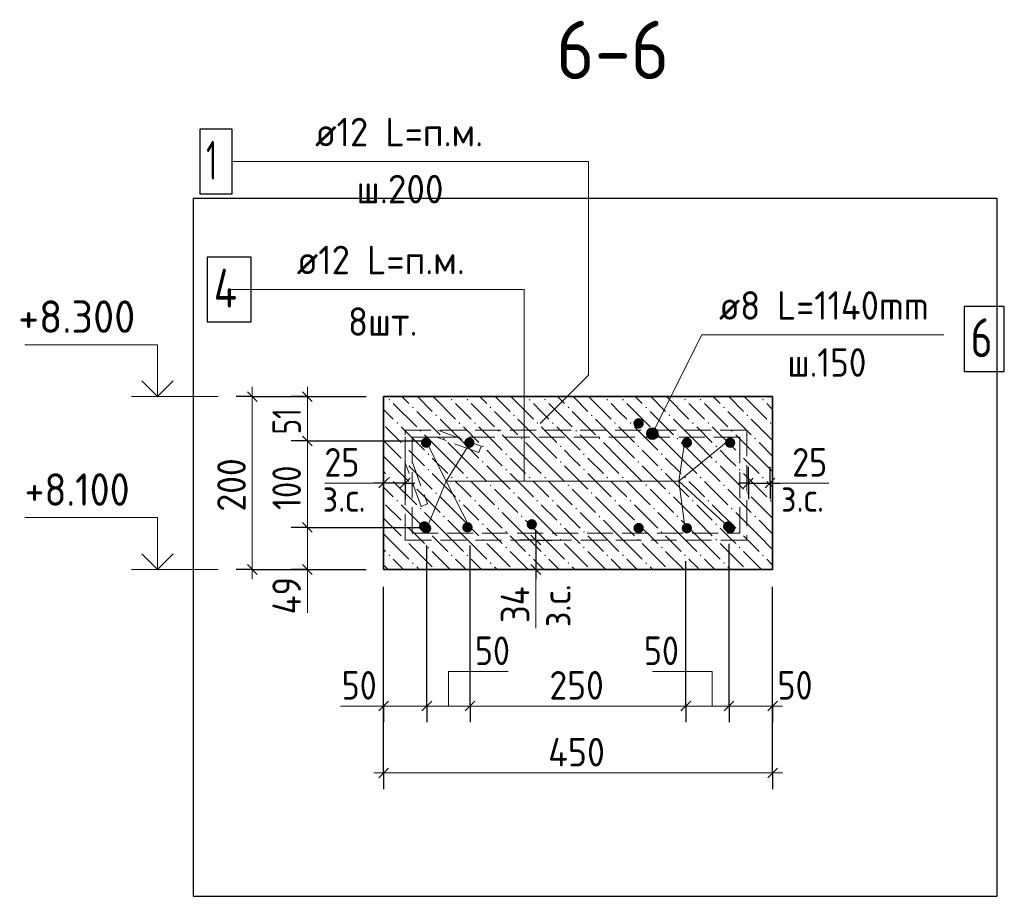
# Model space of a CAD drawing. Header units: millimetres. Extents: x 0 to 50400, y 0 to 35640.
# Tile 12 of 14: x 24340 to 33451, y 17498 to 25610. Entities that reach past the tile are written whole.
import ezdxf

# ---------------------------------------------------------------- set-up
doc = ezdxf.new("R2010")
doc.units = ezdxf.units.MM
doc.linetypes.add('______2', pattern=[324, 240, -84])
for name, color, linetype, lineweight in [('Standard', 7, 'Continuous', 25), ('ЖБ Перекрытие верхний уровень', 7, 'Continuous', 35), ('Размерная линия_ общее', 7, 'Continuous', 13), ('Тени', 7, 'Continuous', 13)]:
    doc.layers.add(name, color=color, linetype=linetype, lineweight=lineweight)
doc.layers.add('Поперечное армирование AW фон', color=7, linetype='______2', lineweight=13, true_color=0xa0a0a0)
doc.layers.add('Фоновоя арматура Х1', color=7, linetype='Continuous', lineweight=18, true_color=0x656565)
doc.styles.add('ISOCPEUR', font='txt')

msp = doc.modelspace()

# ---------------------------------------------------------------- hatches: boundary and pattern name
at = {"layer": 'Standard', "linetype": 'Continuous', "lineweight": 13, "transparency": 33554687}
for points in [[(30242.1, 21754.6), (30145.5, 21803), (30140.2, 21775.4)], [(30247.5, 21782.2), (30164.4, 21823.7), (30145.5, 21803)], [(30247.5, 21782.2), (30145.5, 21803), (30242.1, 21754.6)], [(30238.8, 21808.2), (30190.5, 21832.4), (30164.4, 21823.7)], [(30238.8, 21808.2), (30164.4, 21823.7), (30247.5, 21782.2)], [(30190.5, 21832.4), (30238.8, 21808.2), (30218, 21827.1)], [(30242.1, 21754.6), (30140.2, 21775.4), (30223.3, 21733.9)], [(30223.3, 21733.9), (30140.2, 21775.4), (30148.9, 21749.4)], [(30223.3, 21733.9), (30148.9, 21749.4), (30197.2, 21725.2)], [(30197.2, 21725.2), (30148.9, 21749.4), (30169.7, 21730.5)]]:
    msp.add_hatch(color=7, dxfattribs=at).paths.add_polyline_path(points)
at = {"layer": 'ЖБ Перекрытие верхний уровень', "linetype": 'Continuous', "lineweight": 18, "transparency": 33554687}
for points in [[(27753.6, 22093.3), (27761.4, 22101.1), (27769.2, 22093.3), (27761.4, 22085.5)], [(28329.6, 22093.3), (28337.4, 22101.1), (28345.2, 22093.3), (28337.4, 22085.5)], [(28473.6, 22093.3), (28481.4, 22101.1), (28489.2, 22093.3), (28481.4, 22085.5)], [(29049.6, 22093.3), (29057.4, 22101.1), (29065.2, 22093.3), (29057.4, 22085.5)], [(29193.6, 22093.3), (29201.4, 22101.1), (29209.2, 22093.3), (29201.4, 22085.5)], [(29769.6, 22093.3), (29777.4, 22101.1), (29785.2, 22093.3), (29777.4, 22085.5)], [(29913.6, 22093.3), (29921.4, 22101.1), (29929.2, 22093.3), (29921.4, 22085.5)], [(30489.6, 22093.3), (30497.4, 22101.1), (30505.2, 22093.3), (30497.4, 22085.5)], [(30633.6, 22093.3), (30641.4, 22101.1), (30649.2, 22093.3), (30641.4, 22085.5)], [(31209.6, 22093.3), (31217.4, 22101.1), (31225.2, 22093.3), (31217.4, 22085.5)], [(27969.6, 22021.3), (27977.4, 22029.2), (27985.2, 22021.3), (27977.4, 22013.5)], [(28689.6, 22021.3), (28697.4, 22029.2), (28705.2, 22021.3), (28697.4, 22013.5)], [(29409.6, 22021.3), (29417.4, 22029.2), (29425.2, 22021.3), (29417.4, 22013.5)], [(30129.6, 22021.3), (30137.4, 22029.2), (30145.2, 22021.3), (30137.4, 22013.5)], [(30849.6, 22021.3), (30857.4, 22029.2), (30865.2, 22021.3), (30857.4, 22013.5)], [(27825.6, 21877.3), (27833.4, 21885.1), (27841.2, 21877.3), (27833.4, 21869.5)], [(28185.6, 21949.3), (28193.4, 21957.1), (28201.2, 21949.3), (28193.4, 21941.6)], [(28401.6, 21877.3), (28409.4, 21885.1), (28417.2, 21877.3), (28409.4, 21869.5)], [(28545.6, 21877.3), (28553.4, 21885.1), (28561.2, 21877.3), (28553.4, 21869.5)], [(28905.6, 21949.3), (28913.4, 21957.1), (28921.2, 21949.3), (28913.4, 21941.6)], [(29121.6, 21877.3), (29129.4, 21885.1), (29137.2, 21877.3), (29129.4, 21869.5)], [(29265.6, 21877.3), (29273.4, 21885.1), (29281.2, 21877.3), (29273.4, 21869.5)], [(29625.6, 21949.3), (29633.4, 21957.1), (29641.2, 21949.3), (29633.4, 21941.6)], [(29841.6, 21877.3), (29849.4, 21885.1), (29857.2, 21877.3), (29849.4, 21869.5)], [(29985.6, 21877.3), (29993.4, 21885.1), (30001.2, 21877.3), (29993.4, 21869.5)], [(30345.6, 21949.3), (30353.4, 21957.1), (30361.2, 21949.3), (30353.4, 21941.6)], [(30561.6, 21877.3), (30569.4, 21885.1), (30577.2, 21877.3), (30569.4, 21869.5)], [(30705.6, 21877.3), (30713.4, 21885.1), (30721.2, 21877.3), (30713.4, 21869.5)], [(31065.6, 21949.3), (31073.4, 21957.1), (31081.2, 21949.3), (31073.4, 21941.6)], [(31281.6, 21877.3), (31289.4, 21885.1), (31297.2, 21877.3), (31289.4, 21869.5)], [(28041.6, 21805.3), (28049.4, 21813.1), (28057.2, 21805.3), (28049.4, 21797.5)], [(28761.6, 21805.3), (28769.4, 21813.1), (28777.2, 21805.3), (28769.4, 21797.5)], [(29481.6, 21805.3), (29489.4, 21813.1), (29497.2, 21805.3), (29489.4, 21797.5)], [(30201.6, 21805.3), (30209.4, 21813.1), (30217.2, 21805.3), (30209.4, 21797.5)], [(30921.6, 21805.3), (30929.4, 21813.1), (30937.2, 21805.3), (30929.4, 21797.5)], [(28257.6, 21733.3), (28265.4, 21741.1), (28273.2, 21733.3), (28265.4, 21725.5)], [(28977.6, 21733.3), (28985.4, 21741.1), (28993.2, 21733.3), (28985.4, 21725.5)], [(29697.6, 21733.3), (29705.4, 21741.1), (29713.2, 21733.3), (29705.4, 21725.5)], [(30417.6, 21733.3), (30425.4, 21741.1), (30433.2, 21733.3), (30425.4, 21725.5)], [(31137.6, 21733.3), (31145.4, 21741.1), (31153.2, 21733.3), (31145.4, 21725.5)], [(27897.6, 21661.3), (27905.4, 21669.2), (27913.2, 21661.3), (27905.4, 21653.5)], [(28113.6, 21589.3), (28121.4, 21597.1), (28129.2, 21589.3), (28121.4, 21581.6)], [(28617.6, 21661.3), (28625.4, 21669.2), (28633.2, 21661.3), (28625.4, 21653.5)], [(28833.6, 21589.3), (28841.4, 21597.1), (28849.2, 21589.3), (28841.4, 21581.6)], [(29337.6, 21661.3), (29345.4, 21669.2), (29353.2, 21661.3), (29345.4, 21653.5)], [(29553.6, 21589.3), (29561.4, 21597.1), (29569.2, 21589.3), (29561.4, 21581.6)], [(30057.6, 21661.3), (30065.4, 21669.2), (30073.2, 21661.3), (30065.4, 21653.5)], [(30273.6, 21589.3), (30281.4, 21597.1), (30289.2, 21589.3), (30281.4, 21581.6)], [(30777.6, 21661.3), (30785.4, 21669.2), (30793.2, 21661.3), (30785.4, 21653.5)], [(30993.6, 21589.3), (31001.4, 21597.1), (31009.2, 21589.3), (31001.4, 21581.6)], [(27897.6, 21517.3), (27905.4, 21525.1), (27913.2, 21517.3), (27905.4, 21509.5)], [(28617.6, 21517.3), (28625.4, 21525.1), (28633.2, 21517.3), (28625.4, 21509.5)], [(29337.6, 21517.3), (29345.4, 21525.1), (29353.2, 21517.3), (29345.4, 21509.5)], [(30057.6, 21517.3), (30065.4, 21525.1), (30073.2, 21517.3), (30065.4, 21509.5)], [(30777.6, 21517.3), (30785.4, 21525.1), (30793.2, 21517.3), (30785.4, 21509.5)], [(28113.6, 21445.3), (28121.4, 21453.1), (28129.2, 21445.3), (28121.4, 21437.5)], [(28833.6, 21445.3), (28841.4, 21453.1), (28849.2, 21445.3), (28841.4, 21437.5)], [(29553.6, 21445.3), (29561.4, 21453.1), (29569.2, 21445.3), (29561.4, 21437.5)], [(30273.6, 21445.3), (30281.4, 21453.1), (30289.2, 21445.3), (30281.4, 21437.5)], [(30993.6, 21445.3), (31001.4, 21453.1), (31009.2, 21445.3), (31001.4, 21437.5)], [(27753.6, 21373.3), (27761.4, 21381.1), (27769.2, 21373.3), (27761.4, 21365.5)], [(28329.6, 21373.3), (28337.4, 21381.1), (28345.2, 21373.3), (28337.4, 21365.5)], [(28473.6, 21373.3), (28481.4, 21381.1), (28489.2, 21373.3), (28481.4, 21365.5)], [(29049.6, 21373.3), (29057.4, 21381.1), (29065.2, 21373.3), (29057.4, 21365.5)], [(29193.6, 21373.3), (29201.4, 21381.1), (29209.2, 21373.3), (29201.4, 21365.5)], [(29769.6, 21373.3), (29777.4, 21381.1), (29785.2, 21373.3), (29777.4, 21365.5)], [(29913.6, 21373.3), (29921.4, 21381.1), (29929.2, 21373.3), (29921.4, 21365.5)], [(30489.6, 21373.3), (30497.4, 21381.1), (30505.2, 21373.3), (30497.4, 21365.5)], [(30633.6, 21373.3), (30641.4, 21381.1), (30649.2, 21373.3), (30641.4, 21365.5)], [(31209.6, 21373.3), (31217.4, 21381.1), (31225.2, 21373.3), (31217.4, 21365.5)], [(27969.6, 21301.3), (27977.4, 21309.2), (27985.2, 21301.3), (27977.4, 21293.5)], [(28185.6, 21229.3), (28193.4, 21237.1), (28201.2, 21229.3), (28193.4, 21221.6)], [(28689.6, 21301.3), (28697.4, 21309.2), (28705.2, 21301.3), (28697.4, 21293.5)], [(28905.6, 21229.3), (28913.4, 21237.1), (28921.2, 21229.3), (28913.4, 21221.6)], [(29409.6, 21301.3), (29417.4, 21309.2), (29425.2, 21301.3), (29417.4, 21293.5)], [(29625.6, 21229.3), (29633.4, 21237.1), (29641.2, 21229.3), (29633.4, 21221.6)], [(30129.6, 21301.3), (30137.4, 21309.2), (30145.2, 21301.3), (30137.4, 21293.5)], [(30345.6, 21229.3), (30353.4, 21237.1), (30361.2, 21229.3), (30353.4, 21221.6)], [(30849.6, 21301.3), (30857.4, 21309.2), (30865.2, 21301.3), (30857.4, 21293.5)], [(31065.6, 21229.3), (31073.4, 21237.1), (31081.2, 21229.3), (31073.4, 21221.6)], [(27825.6, 21157.3), (27833.4, 21165.1), (27841.2, 21157.3), (27833.4, 21149.5)], [(28401.6, 21157.3), (28409.4, 21165.1), (28417.2, 21157.3), (28409.4, 21149.5)], [(28545.6, 21157.3), (28553.4, 21165.1), (28561.2, 21157.3), (28553.4, 21149.5)], [(29121.6, 21157.3), (29129.4, 21165.1), (29137.2, 21157.3), (29129.4, 21149.5)], [(29265.6, 21157.3), (29273.4, 21165.1), (29281.2, 21157.3), (29273.4, 21149.5)], [(29841.6, 21157.3), (29849.4, 21165.1), (29857.2, 21157.3), (29849.4, 21149.5)], [(29985.6, 21157.3), (29993.4, 21165.1), (30001.2, 21157.3), (29993.4, 21149.5)], [(30561.6, 21157.3), (30569.4, 21165.1), (30577.2, 21157.3), (30569.4, 21149.5)], [(30705.6, 21157.3), (30713.4, 21165.1), (30721.2, 21157.3), (30713.4, 21149.5)], [(31281.6, 21157.3), (31289.4, 21165.1), (31297.2, 21157.3), (31289.4, 21149.5)], [(28041.6, 21085.3), (28049.4, 21093.1), (28057.2, 21085.3), (28049.4, 21077.5)], [(28761.6, 21085.3), (28769.4, 21093.1), (28777.2, 21085.3), (28769.4, 21077.5)], [(29481.6, 21085.3), (29489.4, 21093.1), (29497.2, 21085.3), (29489.4, 21077.5)], [(30201.6, 21085.3), (30209.4, 21093.1), (30217.2, 21085.3), (30209.4, 21077.5)], [(30921.6, 21085.3), (30929.4, 21093.1), (30937.2, 21085.3), (30929.4, 21077.5)], [(28257.6, 21013.3), (28265.4, 21021.1), (28273.2, 21013.3), (28265.4, 21005.5)], [(28977.6, 21013.3), (28985.4, 21021.1), (28993.2, 21013.3), (28985.4, 21005.5)], [(29697.6, 21013.3), (29705.4, 21021.1), (29713.2, 21013.3), (29705.4, 21005.5)], [(30417.6, 21013.3), (30425.4, 21021.1), (30433.2, 21013.3), (30425.4, 21005.5)], [(31137.6, 21013.3), (31145.4, 21021.1), (31153.2, 21013.3), (31145.4, 21005.5)], [(27897.6, 20941.3), (27905.4, 20949.2), (27913.2, 20941.3), (27905.4, 20933.5)], [(28113.6, 20869.3), (28121.4, 20877.1), (28129.2, 20869.3), (28121.4, 20861.6)], [(28617.6, 20941.3), (28625.4, 20949.2), (28633.2, 20941.3), (28625.4, 20933.5)], [(28833.6, 20869.3), (28841.4, 20877.1), (28849.2, 20869.3), (28841.4, 20861.6)], [(29337.6, 20941.3), (29345.4, 20949.2), (29353.2, 20941.3), (29345.4, 20933.5)], [(29553.6, 20869.3), (29561.4, 20877.1), (29569.2, 20869.3), (29561.4, 20861.6)], [(30057.6, 20941.3), (30065.4, 20949.2), (30073.2, 20941.3), (30065.4, 20933.5)], [(30273.6, 20869.3), (30281.4, 20877.1), (30289.2, 20869.3), (30281.4, 20861.6)], [(30777.6, 20941.3), (30785.4, 20949.2), (30793.2, 20941.3), (30785.4, 20933.5)], [(30993.6, 20869.3), (31001.4, 20877.1), (31009.2, 20869.3), (31001.4, 20861.6)], [(27897.6, 20797.3), (27905.4, 20805.1), (27913.2, 20797.3), (27905.4, 20789.5)], [(28617.6, 20797.3), (28625.4, 20805.1), (28633.2, 20797.3), (28625.4, 20789.5)], [(29337.6, 20797.3), (29345.4, 20805.1), (29353.2, 20797.3), (29345.4, 20789.5)], [(30057.6, 20797.3), (30065.4, 20805.1), (30073.2, 20797.3), (30065.4, 20789.5)], [(30777.6, 20797.3), (30785.4, 20805.1), (30793.2, 20797.3), (30785.4, 20789.5)], [(28113.6, 20725.3), (28121.4, 20733.1), (28129.2, 20725.3), (28121.4, 20717.5)], [(28833.6, 20725.3), (28841.4, 20733.1), (28849.2, 20725.3), (28841.4, 20717.5)], [(29553.6, 20725.3), (29561.4, 20733.1), (29569.2, 20725.3), (29561.4, 20717.5)], [(30273.6, 20725.3), (30281.4, 20733.1), (30289.2, 20725.3), (30281.4, 20717.5)], [(30993.6, 20725.3), (31001.4, 20733.1), (31009.2, 20725.3), (31001.4, 20717.5)], [(27753.6, 20653.3), (27761.4, 20661.1), (27769.2, 20653.3), (27761.4, 20645.5)], [(28329.6, 20653.3), (28337.4, 20661.1), (28345.2, 20653.3), (28337.4, 20645.5)], [(28473.6, 20653.3), (28481.4, 20661.1), (28489.2, 20653.3), (28481.4, 20645.5)], [(29049.6, 20653.3), (29057.4, 20661.1), (29065.2, 20653.3), (29057.4, 20645.5)], [(29193.6, 20653.3), (29201.4, 20661.1), (29209.2, 20653.3), (29201.4, 20645.5)], [(29769.6, 20653.3), (29777.4, 20661.1), (29785.2, 20653.3), (29777.4, 20645.5)], [(29913.6, 20653.3), (29921.4, 20661.1), (29929.2, 20653.3), (29921.4, 20645.5)], [(30489.6, 20653.3), (30497.4, 20661.1), (30505.2, 20653.3), (30497.4, 20645.5)], [(30633.6, 20653.3), (30641.4, 20661.1), (30649.2, 20653.3), (30641.4, 20645.5)], [(31209.6, 20653.3), (31217.4, 20661.1), (31225.2, 20653.3), (31217.4, 20645.5)], [(27969.6, 20581.3), (27977.4, 20589.2), (27985.2, 20581.3), (27977.4, 20573.5)], [(28689.6, 20581.3), (28697.4, 20589.2), (28705.2, 20581.3), (28697.4, 20573.5)], [(29409.6, 20581.3), (29417.4, 20589.2), (29425.2, 20581.3), (29417.4, 20573.5)], [(30129.6, 20581.3), (30137.4, 20589.2), (30145.2, 20581.3), (30137.4, 20573.5)], [(30849.6, 20581.3), (30857.4, 20589.2), (30865.2, 20581.3), (30857.4, 20573.5)]]:
    msp.add_hatch(color=7, dxfattribs=at).paths.add_polyline_path(points, flags=16)
at = {"layer": 'Тени', "linetype": 'Continuous', "lineweight": 13, "transparency": 33554687}
for points in [[(28148.8, 21695.5), (28145.2, 21713.8), (28134.8, 21729.4), (28119.2, 21739.8), (28100.8, 21743.5), (28082.5, 21739.8), (28066.9, 21729.4), (28056.5, 21713.8), (28052.8, 21695.5), (28056.5, 21677.1), (28066.9, 21661.5), (28082.5, 21651.1), (28100.8, 21647.5), (28119.2, 21651.1), (28134.8, 21661.5), (28145.2, 21677.1)], [(28548.8, 21695.5), (28545.2, 21713.8), (28534.8, 21729.4), (28519.2, 21739.8), (28500.8, 21743.5), (28482.5, 21739.8), (28466.9, 21729.4), (28456.5, 21713.8), (28452.8, 21695.5), (28456.5, 21677.1), (28466.9, 21661.5), (28482.5, 21651.1), (28500.8, 21647.5), (28519.2, 21651.1), (28534.8, 21661.5), (28545.2, 21677.1)], [(30561.7, 21695.5), (30558, 21713.8), (30547.6, 21729.4), (30532, 21739.8), (30513.7, 21743.5), (30495.3, 21739.8), (30479.7, 21729.4), (30469.3, 21713.8), (30465.7, 21695.5), (30469.3, 21677.1), (30479.7, 21661.5), (30495.3, 21651.1), (30513.7, 21647.5), (30532, 21651.1), (30547.6, 21661.5), (30558, 21677.1)], [(30961.7, 21695.5), (30958, 21713.8), (30947.6, 21729.4), (30932, 21739.8), (30913.7, 21743.5), (30895.3, 21739.8), (30879.7, 21729.4), (30869.3, 21713.8), (30865.7, 21695.5), (30869.3, 21677.1), (30879.7, 21661.5), (30895.3, 21651.1), (30913.7, 21647.5), (30932, 21651.1), (30947.6, 21661.5), (30958, 21677.1)], [(28131.2, 20920.6), (28127.6, 20939), (28117.2, 20954.6), (28101.6, 20965), (28083.2, 20968.6), (28064.9, 20965), (28049.3, 20954.6), (28038.9, 20939), (28035.2, 20920.6), (28038.9, 20902.2), (28049.3, 20886.7), (28064.9, 20876.3), (28083.2, 20872.6), (28101.6, 20876.3), (28117.2, 20886.7), (28127.6, 20902.2)], [(28531.2, 20912.6), (28527.6, 20931), (28517.2, 20946.6), (28501.6, 20957), (28483.2, 20960.6), (28464.9, 20957), (28449.3, 20946.6), (28438.9, 20931), (28435.2, 20912.6), (28438.9, 20894.3), (28449.3, 20878.7), (28464.9, 20868.3), (28483.2, 20864.6), (28501.6, 20868.3), (28517.2, 20878.7), (28527.6, 20894.3)], [(28531.2, 20912.6), (28527.6, 20931), (28517.2, 20946.6), (28501.6, 20957), (28483.2, 20960.6), (28464.9, 20957), (28449.3, 20946.6), (28438.9, 20931), (28435.2, 20912.6), (28438.9, 20894.3), (28449.3, 20878.7), (28464.9, 20868.3), (28483.2, 20864.6), (28501.6, 20868.3), (28517.2, 20878.7), (28527.6, 20894.3)], [(30944, 20920.6), (30940.4, 20939), (30930, 20954.6), (30914.4, 20965), (30896.1, 20968.6), (30877.7, 20965), (30862.1, 20954.6), (30851.7, 20939), (30848, 20920.6), (30851.7, 20902.2), (30862.1, 20886.7), (30877.7, 20876.3), (30896.1, 20872.6), (30914.4, 20876.3), (30930, 20886.7), (30940.4, 20902.2)], [(28148.8, 20903.5), (28145.2, 20921.8), (28134.8, 20937.4), (28119.2, 20947.8), (28100.8, 20951.5), (28082.5, 20947.8), (28066.9, 20937.4), (28056.5, 20921.8), (28052.8, 20903.5), (28056.5, 20885.1), (28066.9, 20869.5), (28082.5, 20859.1), (28100.8, 20855.5), (28119.2, 20859.1), (28134.8, 20869.5), (28145.2, 20885.1)], [(30561.7, 20903.5), (30558, 20921.8), (30547.6, 20937.4), (30532, 20947.8), (30513.7, 20951.5), (30495.3, 20947.8), (30479.7, 20937.4), (30469.3, 20921.8), (30465.7, 20903.5), (30469.3, 20885.1), (30479.7, 20869.5), (30495.3, 20859.1), (30513.7, 20855.5), (30532, 20859.1), (30547.6, 20869.5), (30558, 20885.1)], [(30561.7, 20903.5), (30558, 20921.8), (30547.6, 20937.4), (30532, 20947.8), (30513.7, 20951.5), (30495.3, 20947.8), (30479.7, 20937.4), (30469.3, 20921.8), (30465.7, 20903.5), (30469.3, 20885.1), (30479.7, 20869.5), (30495.3, 20859.1), (30513.7, 20855.5), (30532, 20859.1), (30547.6, 20869.5), (30558, 20885.1)], [(30961.7, 20903.5), (30958, 20921.8), (30947.6, 20937.4), (30932, 20947.8), (30913.7, 20951.5), (30895.3, 20947.8), (30879.7, 20937.4), (30869.3, 20921.8), (30865.7, 20903.5), (30869.3, 20885.1), (30879.7, 20869.5), (30895.3, 20859.1), (30913.7, 20855.5), (30932, 20859.1), (30947.6, 20869.5), (30958, 20885.1)]]:
    msp.add_hatch(color=7, dxfattribs=at).paths.add_polyline_path(points)
at = {"layer": 'Фоновоя арматура Х1', "linetype": 'Continuous', "lineweight": 18, "transparency": 33554687}
for points in [[(30115.2, 21874), (30111.6, 21892.3), (30101.2, 21907.9), (30085.6, 21918.3), (30067.2, 21922), (30048.9, 21918.3), (30033.3, 21907.9), (30022.9, 21892.3), (30019.2, 21874), (30022.9, 21855.6), (30033.3, 21840), (30048.9, 21829.6), (30067.2, 21826), (30085.6, 21829.6), (30101.2, 21840), (30111.6, 21855.6)], [(28531.2, 20912.6), (28527.6, 20931), (28517.2, 20946.6), (28501.6, 20957), (28483.2, 20960.6), (28464.9, 20957), (28449.3, 20946.6), (28438.9, 20931), (28435.2, 20912.6), (28438.9, 20894.3), (28449.3, 20878.7), (28464.9, 20868.3), (28483.2, 20864.6), (28501.6, 20868.3), (28517.2, 20878.7), (28527.6, 20894.3)], [(29126.7, 20939.9), (29123.1, 20958.2), (29112.7, 20973.8), (29097.1, 20984.2), (29078.7, 20987.9), (29060.4, 20984.2), (29044.8, 20973.8), (29034.4, 20958.2), (29030.7, 20939.9), (29034.4, 20921.5), (29044.8, 20905.9), (29060.4, 20895.5), (29078.7, 20891.9), (29097.1, 20895.5), (29112.7, 20905.9), (29123.1, 20921.5)], [(30115.2, 20906), (30111.6, 20924.3), (30101.2, 20939.9), (30085.6, 20950.3), (30067.2, 20954), (30048.9, 20950.3), (30033.3, 20939.9), (30022.9, 20924.3), (30019.2, 20906), (30022.9, 20887.6), (30033.3, 20872), (30048.9, 20861.6), (30067.2, 20858), (30085.6, 20861.6), (30101.2, 20872), (30111.6, 20887.6)]]:
    msp.add_hatch(color=7, dxfattribs=at).paths.add_polyline_path(points)

# ---------------------------------------------------------------- linework, layer by layer
at = {"layer": 'Standard', "color": 7, "linetype": 'Continuous', "lineweight": 13, "transparency": 33554687}
for p, q in [((29602.1, 24296.9), (26306.1, 24296.9)), ((29602.1, 22320.9), (29602.1, 24296.9)), ((29007.3, 23113.3), (26279.3, 23113.3)), ((29007.3, 21338.9), (29007.3, 23113.3)), ((29155.2, 21874), (29602.1, 22320.9)), ((25375.8, 22122), (26175.8, 22122)), ((30145.5, 21803), (30145.5, 21803)), ((30218, 21827.1), (30218, 21827.1)), ((28287.3, 21338.9), (28107.2, 21695.4)), ((28287.3, 21338.9), (28507.2, 21695.4)), ((30169.7, 21730.5), (30169.7, 21730.5)), ((30242.1, 21754.6), (30242.1, 21754.6)), ((30439.3, 21338.9), (30896.1, 21712.6)), ((30439.3, 21338.9), (30496.1, 21712.6)), ((27707.2, 21322), (27163.2, 21322)), ((28287.3, 21338.9), (28107.2, 20903.5)), ((28507.2, 20903.5), (28287.3, 21338.9)), ((30439.3, 21338.9), (28287.3, 21338.9)), ((30896.1, 20920.6), (30439.3, 21338.9)), ((30439.3, 21338.9), (30496.1, 20920.6)), ((31283.3, 21322), (31827.2, 21322)), ((25375.8, 20522), (26175.8, 20522)), ((27002.4, 20522), (27002.4, 20122)), ((29116.2, 19978), (29116.2, 20522)), ((28307, 19258.3), (28307, 19578.3)), ((28307, 19578.3), (28859, 19578.3)), ((30747.2, 19578.3), (30195.2, 19578.3)), ((30747.2, 19258.3), (30747.2, 19578.3)), ((27707.2, 19258.3), (27307.2, 19258.3)), ((30347.2, 19258.3), (30747.2, 19258.3))]:
    msp.add_line(p, q, dxfattribs=at)
at = {"layer": 'Standard', "color": 254, "linetype": 'Continuous', "lineweight": 25, "true_color": 0xc4c4ff, "transparency": 33554687}
msp.add_lwpolyline([(25943.9, 17498), (33383.9, 17498), (33383.9, 23954), (25943.9, 23954), (25943.9, 17498)], dxfattribs=at)
at = {"layer": 'Standard', "color": 7, "linetype": 'Continuous', "lineweight": 13, "transparency": 33554687}
for points in [[(32891.2, 22692.6), (30651.2, 22692.6), (30193.8, 21778.8)], [(25615.8, 22122), (25615.8, 22602), (24387.8, 22602)], [(25615.8, 20522), (25615.8, 21002), (24387.8, 21002)]]:
    msp.add_lwpolyline(points, dxfattribs=at)
at = {"layer": 'Standard', "color": 7, "linetype": 'Continuous', "lineweight": 35, "transparency": 33554687}
for points in [[(25761, 22267.2), (25615.8, 22122), (25470.5, 22267.2)], [(25761, 20667.2), (25615.8, 20522), (25470.5, 20667.2)]]:
    msp.add_lwpolyline(points, dxfattribs=at)
at = {"layer": 'Standard', "color": 7, "linetype": 'Continuous', "lineweight": 13, "transparency": 33554687}
msp.add_circle((30193.8, 21778.8), 54, dxfattribs=at)
at = {"layer": 'ЖБ Перекрытие верхний уровень', "color": 7, "linetype": 'Continuous', "lineweight": 35, "transparency": 33554687}
for p, q in [((27707.2, 22122), (27707.2, 20522)), ((31307.2, 22122), (27707.2, 22122)), ((31307.2, 20522), (31307.2, 22122)), ((27707.2, 20522), (31307.2, 20522))]:
    msp.add_line(p, q, dxfattribs=at)
at = {"layer": 'ЖБ Перекрытие верхний уровень', "color": 9, "linetype": 'Continuous', "lineweight": 18, "true_color": 0xc7c7c7, "transparency": 33554687}
for p, q in [((27797.4, 22057.3), (28013.4, 21841.3)), ((27876.8, 22122), (27941.4, 22057.3)), ((28020.8, 22122), (28157.4, 21985.3)), ((28164.8, 22122), (28373.4, 21913.4)), ((28445.4, 21985.3), (28373.4, 22057.3)), ((28517.4, 22057.3), (28733.4, 21841.3)), ((28596.8, 22122), (28661.4, 22057.3)), ((28740.8, 22122), (28877.4, 21985.3)), ((28884.8, 22122), (29093.4, 21913.4)), ((29165.4, 21985.3), (29093.4, 22057.3)), ((29237.4, 22057.3), (29453.4, 21841.3)), ((29316.8, 22122), (29381.4, 22057.3)), ((29460.8, 22122), (29597.4, 21985.3)), ((29604.8, 22122), (29813.4, 21913.4)), ((29885.4, 21985.3), (29813.4, 22057.3)), ((29957.4, 22057.3), (30173.4, 21841.3)), ((30036.8, 22122), (30101.4, 22057.3)), ((30180.8, 22122), (30317.4, 21985.3)), ((30324.8, 22122), (30533.4, 21913.4)), ((30605.4, 21985.3), (30533.4, 22057.3)), ((30677.4, 22057.3), (30893.4, 21841.3)), ((30756.8, 22122), (30821.4, 22057.3)), ((30900.8, 22122), (31037.4, 21985.3)), ((31044.8, 22122), (31253.4, 21913.4)), ((31307.2, 22003.5), (31253.4, 22057.3)), ((27725.4, 21985.3), (27707.2, 22003.5)), ((27797.4, 21913.4), (27725.4, 21985.3)), ((28013.4, 21985.3), (28229.4, 21769.4)), ((28517.4, 21913.4), (28445.4, 21985.3)), ((28733.4, 21985.3), (28949.4, 21769.4)), ((29237.4, 21913.4), (29165.4, 21985.3)), ((29453.4, 21985.3), (29669.4, 21769.4)), ((29957.4, 21913.4), (29885.4, 21985.3)), ((30173.4, 21985.3), (30389.4, 21769.4)), ((30677.4, 21913.4), (30605.4, 21985.3)), ((30893.4, 21985.3), (31109.4, 21769.4)), ((28445.4, 21697.3), (28229.4, 21913.4)), ((29165.4, 21697.3), (28949.4, 21913.4)), ((29885.4, 21697.3), (29669.4, 21913.4)), ((30605.4, 21697.3), (30389.4, 21913.4)), ((31307.2, 21715.5), (31109.4, 21913.4)), ((27725.4, 21841.3), (27869.4, 21697.3)), ((27869.4, 21841.3), (28085.4, 21625.3)), ((28445.4, 21841.3), (28589.4, 21697.3)), ((28589.4, 21841.3), (28805.4, 21625.3)), ((29165.4, 21841.3), (29309.4, 21697.3)), ((29309.4, 21841.3), (29525.4, 21625.3)), ((29885.4, 21841.3), (30029.4, 21697.3)), ((30029.4, 21841.3), (30245.4, 21625.3)), ((30605.4, 21841.3), (30749.4, 21697.3)), ((30749.4, 21841.3), (30965.4, 21625.3)), ((27725.4, 21697.3), (27707.2, 21715.5)), ((27725.4, 21697.3), (27869.4, 21553.4)), ((28301.4, 21553.4), (28085.4, 21769.4)), ((28301.4, 21697.3), (28445.4, 21553.4)), ((28445.4, 21697.3), (28589.4, 21553.4)), ((29021.4, 21553.4), (28805.4, 21769.4)), ((29021.4, 21697.3), (29165.4, 21553.4)), ((29165.4, 21697.3), (29309.4, 21553.4)), ((29741.4, 21553.4), (29525.4, 21769.4)), ((29741.4, 21697.3), (29885.4, 21553.4)), ((29885.4, 21697.3), (30029.4, 21553.4)), ((30461.4, 21553.4), (30245.4, 21769.4)), ((30461.4, 21697.3), (30605.4, 21553.4)), ((30605.4, 21697.3), (30749.4, 21553.4)), ((31181.4, 21553.4), (30965.4, 21769.4)), ((31181.4, 21697.3), (31307.2, 21571.6)), ((28013.4, 21553.4), (27941.4, 21625.3)), ((28733.4, 21553.4), (28661.4, 21625.3)), ((29453.4, 21553.4), (29381.4, 21625.3)), ((30173.4, 21553.4), (30101.4, 21625.3)), ((30893.4, 21553.4), (30821.4, 21625.3)), ((27707.2, 21571.5), (27725.4, 21553.4)), ((27725.4, 21553.4), (27941.4, 21337.3)), ((28085.4, 21481.3), (28013.4, 21553.4)), ((28157.4, 21553.4), (28301.4, 21409.4)), ((28301.4, 21553.4), (28445.4, 21409.4)), ((28445.4, 21553.4), (28661.4, 21337.3)), ((28805.4, 21481.3), (28733.4, 21553.4)), ((28877.4, 21553.4), (29021.4, 21409.4)), ((29021.4, 21553.4), (29165.4, 21409.4)), ((29165.4, 21553.4), (29381.4, 21337.3)), ((29525.4, 21481.3), (29453.4, 21553.4)), ((29597.4, 21553.4), (29741.4, 21409.4)), ((29741.4, 21553.4), (29885.4, 21409.4)), ((29885.4, 21553.4), (30101.4, 21337.3)), ((30245.4, 21481.3), (30173.4, 21553.4)), ((30317.4, 21553.4), (30461.4, 21409.4)), ((30461.4, 21553.4), (30605.4, 21409.4)), ((30605.4, 21553.4), (30821.4, 21337.3)), ((30965.4, 21481.3), (30893.4, 21553.4)), ((31037.4, 21553.4), (31181.4, 21409.4)), ((31181.4, 21553.4), (31307.2, 21427.6)), ((27707.2, 21427.5), (27725.4, 21409.4)), ((27941.4, 21481.3), (28157.4, 21265.3)), ((28661.4, 21481.3), (28877.4, 21265.3)), ((29381.4, 21481.3), (29597.4, 21265.3)), ((30101.4, 21481.3), (30317.4, 21265.3)), ((30821.4, 21481.3), (31037.4, 21265.3)), ((27797.4, 21337.3), (28013.4, 21121.3)), ((28157.4, 21409.4), (28373.4, 21193.4)), ((28445.4, 21265.3), (28373.4, 21337.3)), ((28517.4, 21337.3), (28733.4, 21121.3)), ((28877.4, 21409.4), (29093.4, 21193.4)), ((29165.4, 21265.3), (29093.4, 21337.3)), ((29237.4, 21337.3), (29453.4, 21121.3)), ((29597.4, 21409.4), (29813.4, 21193.4)), ((29885.4, 21265.3), (29813.4, 21337.3)), ((29957.4, 21337.3), (30173.4, 21121.3)), ((30317.4, 21409.4), (30533.4, 21193.4)), ((30605.4, 21265.3), (30533.4, 21337.3)), ((30677.4, 21337.3), (30893.4, 21121.3)), ((31037.4, 21409.4), (31253.4, 21193.4)), ((31307.2, 21283.5), (31253.4, 21337.3)), ((27725.4, 21265.3), (27707.2, 21283.5)), ((27797.4, 21193.4), (27725.4, 21265.3)), ((28013.4, 21265.3), (28229.4, 21049.4)), ((28517.4, 21193.4), (28445.4, 21265.3)), ((28733.4, 21265.3), (28949.4, 21049.4)), ((29237.4, 21193.4), (29165.4, 21265.3)), ((29453.4, 21265.3), (29669.4, 21049.4)), ((29957.4, 21193.4), (29885.4, 21265.3)), ((30173.4, 21265.3), (30389.4, 21049.4)), ((30677.4, 21193.4), (30605.4, 21265.3)), ((30893.4, 21265.3), (31109.4, 21049.4)), ((28445.4, 20977.3), (28229.4, 21193.4)), ((29165.4, 20977.3), (28949.4, 21193.4)), ((29885.4, 20977.3), (29669.4, 21193.4)), ((30605.4, 20977.3), (30389.4, 21193.4)), ((31307.2, 20995.5), (31109.4, 21193.4)), ((27725.4, 21121.3), (27869.4, 20977.3)), ((27869.4, 21121.3), (28085.4, 20905.3)), ((28301.4, 20833.4), (28085.4, 21049.4)), ((28445.4, 21121.3), (28589.4, 20977.3)), ((28589.4, 21121.3), (28805.4, 20905.3)), ((29021.4, 20833.4), (28805.4, 21049.4)), ((29165.4, 21121.3), (29309.4, 20977.3)), ((29309.4, 21121.3), (29525.4, 20905.3)), ((29741.4, 20833.4), (29525.4, 21049.4)), ((29885.4, 21121.3), (30029.4, 20977.3)), ((30029.4, 21121.3), (30245.4, 20905.3)), ((30461.4, 20833.4), (30245.4, 21049.4)), ((30605.4, 21121.3), (30749.4, 20977.3)), ((30749.4, 21121.3), (30965.4, 20905.3)), ((31181.4, 20833.4), (30965.4, 21049.4)), ((27725.4, 20977.3), (27707.2, 20995.5)), ((27725.4, 20977.3), (27869.4, 20833.4)), ((28301.4, 20977.3), (28445.4, 20833.4)), ((28445.4, 20977.3), (28589.4, 20833.4)), ((29021.4, 20977.3), (29165.4, 20833.4)), ((29165.4, 20977.3), (29309.4, 20833.4)), ((29741.4, 20977.3), (29885.4, 20833.4)), ((29885.4, 20977.3), (30029.4, 20833.4)), ((30461.4, 20977.3), (30605.4, 20833.4)), ((30605.4, 20977.3), (30749.4, 20833.4)), ((31181.4, 20977.3), (31307.2, 20851.6)), ((28013.4, 20833.4), (27941.4, 20905.3)), ((28733.4, 20833.4), (28661.4, 20905.3)), ((29453.4, 20833.4), (29381.4, 20905.3)), ((30173.4, 20833.4), (30101.4, 20905.3)), ((30893.4, 20833.4), (30821.4, 20905.3)), ((27707.2, 20851.5), (27725.4, 20833.4)), ((27725.4, 20833.4), (27941.4, 20617.3)), ((28085.4, 20761.3), (28013.4, 20833.4)), ((28157.4, 20833.4), (28301.4, 20689.4)), ((28301.4, 20833.4), (28445.4, 20689.4)), ((28445.4, 20833.4), (28661.4, 20617.3)), ((28805.4, 20761.3), (28733.4, 20833.4)), ((28877.4, 20833.4), (29021.4, 20689.4)), ((29021.4, 20833.4), (29165.4, 20689.4)), ((29165.4, 20833.4), (29381.4, 20617.3)), ((29525.4, 20761.3), (29453.4, 20833.4)), ((29597.4, 20833.4), (29741.4, 20689.4)), ((29741.4, 20833.4), (29885.4, 20689.4)), ((29885.4, 20833.4), (30101.4, 20617.3)), ((30245.4, 20761.3), (30173.4, 20833.4)), ((30317.4, 20833.4), (30461.4, 20689.4)), ((30461.4, 20833.4), (30605.4, 20689.4)), ((30605.4, 20833.4), (30821.4, 20617.3)), ((30965.4, 20761.3), (30893.4, 20833.4)), ((31037.4, 20833.4), (31181.4, 20689.4)), ((31181.4, 20833.4), (31307.2, 20707.6)), ((27707.2, 20707.5), (27725.4, 20689.4)), ((27941.4, 20761.3), (28157.4, 20545.3)), ((28157.4, 20689.4), (28324.8, 20522)), ((28661.4, 20761.3), (28877.4, 20545.3)), ((28877.4, 20689.4), (29044.8, 20522)), ((29381.4, 20761.3), (29597.4, 20545.3)), ((29597.4, 20689.4), (29764.8, 20522)), ((30101.4, 20761.3), (30317.4, 20545.3)), ((30317.4, 20689.4), (30484.8, 20522)), ((30821.4, 20761.3), (31037.4, 20545.3)), ((31037.4, 20689.4), (31204.8, 20522)), ((27797.4, 20617.3), (27892.8, 20522)), ((28445.4, 20545.3), (28373.4, 20617.3)), ((28517.4, 20617.3), (28612.8, 20522)), ((29165.4, 20545.3), (29093.4, 20617.3)), ((29237.4, 20617.3), (29332.8, 20522)), ((29885.4, 20545.3), (29813.4, 20617.3)), ((29957.4, 20617.3), (30052.8, 20522)), ((30605.4, 20545.3), (30533.4, 20617.3)), ((30677.4, 20617.3), (30772.8, 20522)), ((31307.2, 20563.5), (31253.4, 20617.3)), ((27725.4, 20545.3), (27707.2, 20563.5)), ((27748.8, 20522), (27725.4, 20545.3)), ((28013.4, 20545.3), (28036.8, 20522)), ((28468.8, 20522), (28445.4, 20545.3)), ((28733.4, 20545.3), (28756.8, 20522)), ((29188.8, 20522), (29165.4, 20545.3)), ((29453.4, 20545.3), (29476.8, 20522)), ((29908.8, 20522), (29885.4, 20545.3)), ((30173.4, 20545.3), (30196.8, 20522)), ((30628.8, 20522), (30605.4, 20545.3)), ((30893.4, 20545.3), (30916.8, 20522))]:
    msp.add_line(p, q, dxfattribs=at)
at = {"layer": 'Поперечное армирование AW фон', "color": 7, "linetype": 'Continuous', "lineweight": 25, "transparency": 33554687}
msp.add_lwpolyline([(33079.3, 22354.7), (33451.3, 22354.7), (33451.3, 22954.7), (33079.3, 22954.7), (33079.3, 22354.7)], dxfattribs=at)
at = {"layer": 'Поперечное армирование AW фон', "color": 253, "linetype": '______2', "lineweight": 13, "true_color": 0xa0a0a0, "transparency": 33554687}
msp.add_lwpolyline([(28054, 21106.4), (27907.2, 21509.7), (27907.2, 21810.8), (31067.2, 21810.8), (31067.2, 20794.8), (27907.2, 20794.8), (27907.2, 21810.8), (28208.4, 21810.8), (28611.7, 21664), (28589.8, 21603.9), (28197.1, 21746.8), (27971.2, 21746.8), (27971.2, 20858.8), (31003.3, 20858.8), (31003.3, 21746.8), (27971.2, 21746.8), (27971.2, 21520.9), (28114.2, 21128.3), (28054, 21106.4)], dxfattribs=at)
at = {"layer": 'Размерная линия_ общее', "color": 7, "linetype": 'Continuous', "lineweight": 25, "transparency": 33554687}
for p, q in [((26536.9, 22077), (26446.9, 22167)), ((27047.4, 22077), (26957.4, 22167)), ((27047.4, 21666.5), (26957.4, 21756.5)), ((27752.2, 21367), (27662.2, 21277)), ((27952.2, 21367), (27862.2, 21277)), ((31038.2, 21277), (31128.3, 21367)), ((31238.2, 21277), (31328.3, 21367)), ((27047.4, 20866.5), (26957.4, 20956.5)), ((29071.2, 20839), (29161.2, 20749)), ((26536.9, 20477), (26446.9, 20567)), ((27047.4, 20477), (26957.4, 20567)), ((29071.2, 20567), (29161.2, 20477)), ((27662.2, 19213.3), (27752.2, 19303.3)), ((28062.2, 19213.3), (28152.2, 19303.3)), ((28462.2, 19213.3), (28552.2, 19303.3)), ((30459, 19213.3), (30549.1, 19303.3)), ((30859.1, 19213.3), (30949.1, 19303.3)), ((31262.2, 19213.3), (31352.2, 19303.3)), ((27662.2, 18594.9), (27752.2, 18684.9)), ((31262.2, 18594.9), (31352.2, 18684.9))]:
    msp.add_line(p, q, dxfattribs=at)
at = {"layer": 'Размерная линия_ общее', "color": 7, "linetype": 'Continuous', "lineweight": 13, "transparency": 33554687}
for p, q in [((26491.9, 22122), (26491.9, 22212)), ((27002.4, 22122), (27002.4, 22212)), ((27002.4, 21711.5), (27002.4, 22122)), ((27002.4, 20911.5), (27002.4, 21711.5)), ((27002.4, 20522), (27002.4, 20911.5)), ((26491.9, 20522), (26491.9, 20432)), ((27002.4, 20522), (27002.4, 20432)), ((27707.2, 19258.3), (27617.2, 19258.3)), ((27707.2, 19258.3), (28107.2, 19258.3)), ((28107.2, 19258.3), (28507.2, 19258.3)), ((28507.2, 19258.3), (30504, 19258.3)), ((30504, 19258.3), (30904.1, 19258.3)), ((30904.1, 19258.3), (31307.2, 19258.3)), ((31307.2, 19258.3), (31397.3, 19258.3)), ((27707.2, 18639.9), (27617.2, 18639.9)), ((27707.2, 18639.9), (31307.2, 18639.9)), ((31307.2, 18639.9), (31397.3, 18639.9))]:
    msp.add_line(p, q, dxfattribs=at)
at = {"layer": 'Размерная линия_ общее', "color": 253, "linetype": 'Continuous', "lineweight": -3, "true_color": 0xa0a0a0, "transparency": 33554687}
for p, q in [((26491.9, 22122), (26341.9, 22122)), ((26491.9, 22122), (26641.9, 22122)), ((26491.9, 22122), (27547.2, 22122)), ((27002.4, 22122), (26852.4, 22122)), ((27002.4, 22122), (27152.4, 22122)), ((27002.4, 22122), (27547.2, 22122)), ((27002.4, 21711.5), (26852.4, 21711.5)), ((27002.4, 21711.5), (27152.4, 21711.5)), ((27002.4, 21711.5), (28082.8, 21711.5)), ((27707.2, 21322), (27707.2, 21472)), ((27907.2, 21322), (27907.2, 21472)), ((31083.3, 21322), (31083.3, 21472)), ((31283.3, 21322), (31283.3, 21472)), ((27707.2, 21322), (27707.2, 21172)), ((27907.2, 21322), (27907.2, 21172)), ((31083.3, 21322), (31083.3, 21172)), ((31283.3, 21322), (31283.3, 21172)), ((27002.4, 20911.5), (26852.4, 20911.5)), ((27002.4, 20911.5), (27152.4, 20911.5)), ((27002.4, 20911.5), (28082.8, 20911.5)), ((29116.2, 20794), (28966.2, 20794)), ((29116.2, 20794), (29266.2, 20794)), ((26491.9, 20522), (26341.9, 20522)), ((26491.9, 20522), (26641.9, 20522)), ((26491.9, 20522), (27547.2, 20522)), ((27002.4, 20522), (26852.4, 20522)), ((27002.4, 20522), (27152.4, 20522)), ((27002.4, 20522), (27547.2, 20522)), ((29116.2, 20522), (28966.2, 20522)), ((29116.2, 20522), (29266.2, 20522)), ((27707.2, 18639.9), (27707.2, 19418.3)), ((27707.2, 19258.3), (27707.2, 19408.3)), ((28107.2, 19258.3), (28107.2, 19408.3)), ((28507.2, 19258.3), (28507.2, 19408.3)), ((30504, 19258.3), (30504, 19408.3)), ((30904.1, 19258.3), (30904.1, 19408.3)), ((31307.2, 19258.3), (31307.2, 19408.3)), ((27707.2, 19258.3), (27707.2, 19108.3)), ((28107.2, 19258.3), (28107.2, 19108.3)), ((28507.2, 19258.3), (28507.2, 19108.3)), ((30504, 19258.3), (30504, 19108.3)), ((30904.1, 19258.3), (30904.1, 19108.3)), ((31307.2, 19258.3), (31307.2, 19108.3)), ((27707.2, 18639.9), (27707.2, 18789.9)), ((31307.2, 18639.9), (31307.2, 18789.9)), ((27707.2, 18639.9), (27707.2, 18489.9)), ((31307.2, 18639.9), (31307.2, 18489.9))]:
    msp.add_line(p, q, dxfattribs=at)
at = {"layer": 'Размерная линия_ общее', "color": 7, "linetype": 'Continuous', "lineweight": -3, "transparency": 33554687}
for p, q in [((27707.2, 21322), (27617.2, 21322)), ((27907.2, 21322), (27707.2, 21322)), ((27907.2, 21322), (27997.3, 21322)), ((31083.3, 21322), (30993.2, 21322)), ((31083.3, 21322), (31283.3, 21322)), ((31283.3, 21322), (31373.2, 21322)), ((29116.2, 20794), (29116.2, 20884)), ((29116.2, 20794), (29116.2, 20522)), ((29116.2, 20522), (29116.2, 20432))]:
    msp.add_line(p, q, dxfattribs=at)
at = {"layer": 'Размерная линия_ общее', "color": 7, "linetype": 'Continuous', "lineweight": 13, "transparency": 33554687}
msp.add_lwpolyline([(26491.9, 20522), (26491.9, 20954.7), (26491.9, 20954.7), (26491.9, 22122)], dxfattribs=at)
at = {"layer": 'Размерная линия_ общее', "color": 253, "linetype": 'Continuous', "lineweight": -3, "true_color": 0xa0a0a0, "transparency": 33554687}
for points in [[(28107.2, 19258.3), (28107.2, 19278.7), (28107.2, 19278.7), (28107.2, 19278.7), (28107.2, 19278.7), (28107.2, 19373.4), (28107.2, 19373.4), (28107.2, 19493.5), (28107.2, 19493.5), (28107.2, 19864.5), (28107.2, 19864.5), (28107.2, 20743.5)], [(28507.2, 19258.3), (28507.2, 19278.7), (28507.2, 19278.7), (28507.2, 19278.7), (28507.2, 19278.7), (28507.2, 19419.2), (28507.2, 19419.2), (28507.2, 19597.3), (28507.2, 19597.3), (28507.2, 20147.6), (28507.2, 20147.6), (28507.2, 20743.5)], [(30904.1, 19258.3), (30904.1, 19278.7), (30904.1, 19278.7), (30904.1, 20760.6)], [(30504, 19258.3), (30504, 19278.7), (30504, 19278.7), (30504, 20600.6)], [(27707.2, 19258.3), (27707.2, 19278.7), (27707.2, 19278.7), (27707.2, 19278.7), (27707.2, 19278.7), (27707.2, 19327.7), (27707.2, 19327.7), (27707.2, 19389.7), (27707.2, 19389.7), (27707.2, 19581.4), (27707.2, 19581.4), (27707.2, 20362)], [(31307.2, 18639.9), (31307.2, 20354.9), (31307.2, 20354.9), (31307.2, 20362)], [(31307.2, 19258.3), (31307.2, 19278.7), (31307.2, 19278.7), (31307.2, 20362)]]:
    msp.add_lwpolyline(points, dxfattribs=at)
at = {"layer": 'Тени', "color": 7, "linetype": 'Continuous', "lineweight": 25, "transparency": 33554687}
msp.add_lwpolyline([(26075.3, 22813.3), (26483.3, 22813.3), (26483.3, 23413.3), (26075.3, 23413.3), (26075.3, 22813.3)], dxfattribs=at)
at = {"layer": 'Фоновоя арматура Х1', "color": 7, "linetype": 'Continuous', "lineweight": 25, "transparency": 33554687}
msp.add_lwpolyline([(26006.1, 23996.9), (26306.1, 23996.9), (26306.1, 24596.9), (26006.1, 24596.9), (26006.1, 23996.9)], dxfattribs=at)

# ---------------------------------------------------------------- texts
at = {"layer": 'Standard', "color": 7, "linetype": 'Continuous', "lineweight": 50, "transparency": 33554687, "insert": (29304.1, 25060), "char_height": 540, "width": 1379.427, "attachment_point": 7, "style": 'ISOCPEUR'}
msp.add_mtext('\\W0.91;6-6', dxfattribs=at)
at = {"layer": 'Standard', "color": 7, "linetype": 'Continuous', "lineweight": 25, "transparency": 33554687, "attachment_point": 7, "style": 'ISOCPEUR'}
for s, insert, char_height, width in [('\\W0.95;+8.300', (24325.1, 22712), 300, 1281.429), ('\\W0.93;8шт.', (27378, 22684.6), 264, 861.995), ('\\W0.90;+8.100', (24385.1, 21112), 300, 1214.127)]:
    msp.add_mtext(s, dxfattribs=dict(at, insert=insert, char_height=char_height, width=width))
at = {"layer": 'Поперечное армирование AW фон', "color": 7, "linetype": 'Continuous', "lineweight": 13, "transparency": 33554687, "attachment_point": 7, "style": 'ISOCPEUR'}
for s, insert, char_height, width in [('\\W0.93;ø8 L=1140mm ', (30811.2, 22833.4), 264, 2366.518), ('\\W0.78;6', (33139.3, 22486.7), 360, 391.688)]:
    msp.add_mtext(s, dxfattribs=dict(at, insert=insert, char_height=char_height, width=width))
at = {"layer": 'Поперечное армирование AW фон', "color": 7, "linetype": '______2', "lineweight": 13, "transparency": 33554687, "insert": (31444.8, 22305.4), "char_height": 264, "width": 1095.488, "attachment_point": 7, "style": 'ISOCPEUR'}
msp.add_mtext('\\W0.90;ш.150 ', dxfattribs=at)
at = {"layer": 'Размерная линия_ общее', "color": 7, "linetype": 'Continuous', "lineweight": 25, "transparency": 33554687, "char_height": 264, "attachment_point": 7, "rotation": 90, "style": 'ISOCPEUR'}
for s, insert, width in [('\\W0.75;51', (26942.4, 21771.5), 415.6), ('\\W0.91;200', (26431.9, 21058), 674.386), ('\\W0.83;100', (26942.4, 21073.9), 610.286), ('\\W0.88;49', (26942.4, 20107.4), 512.165), ('\\W0.90;з.с.', (29437.4, 19988.6), 607.131), ('\\W0.88;34', (29056.2, 20027.4), 512.156)]:
    msp.add_mtext(s, dxfattribs=dict(at, insert=insert, width=width))
at = {"layer": 'Размерная линия_ общее', "color": 7, "linetype": 'Continuous', "lineweight": 25, "transparency": 33554687, "char_height": 264, "attachment_point": 7, "style": 'ISOCPEUR'}
for s, insert, width in [('\\W0.87;25', (27159.1, 21382), 484.718), ('\\W0.87;25', (31488.3, 21382), 484.709), ('\\W0.90;з.с.', (27143.4, 21056.1), 607.122), ('\\W0.90;з.с.', (31385.1, 21056.1), 607.14), ('\\W0.87;50', (28552.2, 19638.3), 484.728), ('\\W0.87;50', (30115.9, 19638.3), 484.718), ('\\W0.87;50', (27319.1, 19318.3), 484.718), ('\\W0.91;250', (29241.7, 19318.3), 674.377), ('\\W0.87;50', (31352.2, 19318.3), 484.728), ('\\W0.92;450', (29230, 18699.9), 701.326)]:
    msp.add_mtext(s, dxfattribs=dict(at, insert=insert, width=width))
at = {"layer": 'Тени', "color": 7, "linetype": 'Continuous', "lineweight": 13, "transparency": 33554687, "attachment_point": 7, "style": 'ISOCPEUR'}
for s, insert, char_height, width in [('\\W0.94;ø12 L=п.м. ', (26903.9, 23254.1), 264, 1918.977), ('\\W0.80;4', (26135.3, 22945.3), 360, 431.796)]:
    msp.add_mtext(s, dxfattribs=dict(at, insert=insert, char_height=char_height, width=width))
at = {"layer": 'Фоновоя арматура Х1', "color": 7, "linetype": 'Continuous', "lineweight": 13, "transparency": 33554687, "attachment_point": 7, "style": 'ISOCPEUR'}
for s, insert, char_height, width in [('\\W0.94;ø12 L=п.м. ', (27073.2, 24437.7), 264, 1918.969), ('\\W0.56;1', (26066.1, 24128.9), 360, 280.011), ('\\W0.95;ш.200 ', (27456, 23909.7), 264, 1154.563)]:
    msp.add_mtext(s, dxfattribs=dict(at, insert=insert, char_height=char_height, width=width))

doc.saveas('drawing.dxf')
